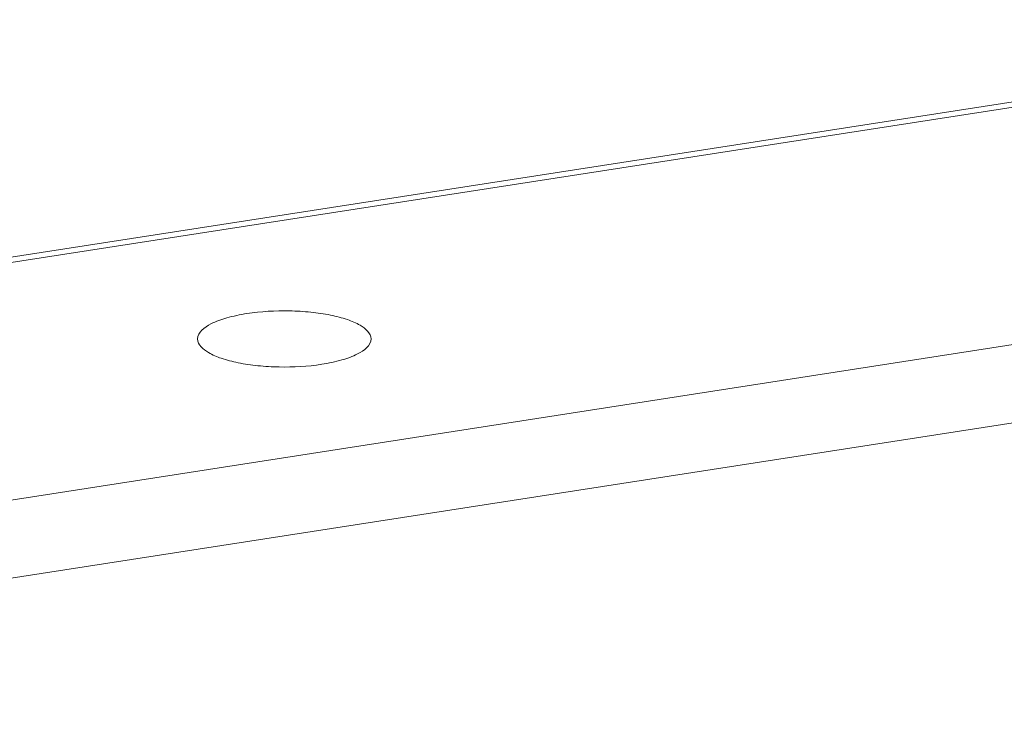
# Model space of a CAD drawing. Header units: millimetres. Extents: x 29170 to 33192, y 36 to 3108.
# Tile 211 of 256: x 32995 to 33054, y 1780 to 1824. Entities that reach past the tile are written whole.
import ezdxf

# ---------------------------------------------------------------- set-up
doc = ezdxf.new("R2010")
doc.units = ezdxf.units.MM
doc.layers.add('细实线', color=7, linetype='Continuous', lineweight=13)

msp = doc.modelspace()

# ---------------------------------------------------------------- linework, layer by layer
at = {"layer": '细实线'}
for p, q in [((32915.026, 1796.683), (33088.856, 1823.638)), ((33073.364, 1821.565), (32928.988, 1799.177)), ((32932.266, 1784.986), (33106.096, 1811.941)), ((33106.098, 1807.211), (32932.267, 1780.256))]:
    msp.add_line(p, q, dxfattribs=at)
for points, knots in [([(33008.298, 1805.847), (33007.885, 1805.783), (33007.127, 1805.62), (33006.082, 1805.266), (33005.311, 1804.716), (33005.311, 1804.31)], [0, 0, 0, 0, 0.359428, 0.65158, 1, 1, 1, 1]), ([(33015.811, 1804.314), (33015.811, 1804.663), (33015.209, 1805.168), (33014.33, 1805.517), (33013.311, 1805.784), (33012.137, 1805.953), (33010.443, 1806.053), (33009.146, 1805.979), (33008.298, 1805.847)], [0, 0, 0, 0, 0.130603, 0.236459, 0.367644, 0.518101, 0.679716, 1, 1, 1, 1]), ([(33005.311, 1804.31), (33005.311, 1803.96), (33005.913, 1803.456), (33006.791, 1803.107), (33007.811, 1802.839), (33008.985, 1802.671), (33010.679, 1802.571), (33011.976, 1802.645), (33012.824, 1802.777)], [0, 0, 0, 0, 0.130603, 0.236459, 0.367644, 0.518101, 0.679716, 1, 1, 1, 1]), ([(33012.824, 1802.777), (33013.237, 1802.841), (33013.995, 1803.003), (33015.04, 1803.358), (33015.811, 1803.908), (33015.811, 1804.314)], [0, 0, 0, 0, 0.359428, 0.65158, 1, 1, 1, 1])]:
    msp.add_open_spline(points, degree=3, knots=knots, dxfattribs=at)

doc.saveas('drawing.dxf')
